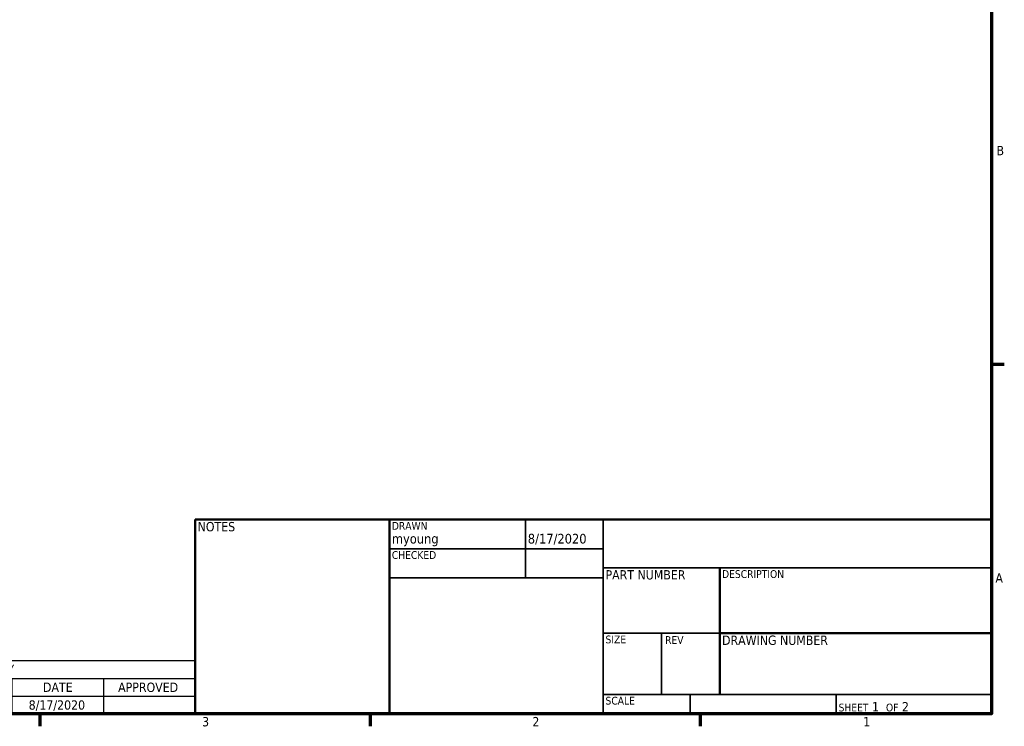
# Model space of a CAD drawing. Header units: inches. Extents: x 1 to 203, y 4 to 128.
# Tile 46 of 51: x 126 to 202, y 5 to 60. Entities that reach past the tile are written whole.
import ezdxf
from ezdxf.enums import TextEntityAlignment as Align

# ---------------------------------------------------------------- set-up
doc = ezdxf.new("R2010")
doc.units = ezdxf.units.IN
doc.header["$LTSCALE"] = 6
doc.header["$MEASUREMENT"] = 0
for name, color, linetype, lineweight in [('Border (ANSI)', 7, 'Continuous', 70), ('Symbol (ANSI)', 7, 'Continuous', 25), ('Title (ANSI)', 7, 'Continuous', 50)]:
    doc.layers.add(name, color=color, linetype=linetype, lineweight=lineweight)
doc.styles.add('Note Text (ANSI)', font='tahoma.ttf')
doc.styles.get("Standard").update_dxf_attribs({"font": 'tahoma.ttf'})
doc.styles.add('Text Style38', font='tahoma.ttf')
doc.styles.add('Text Style39', font='tahoma.ttf')

# ---------------------------------------------------------------- blocks, each defined once
blk = doc.blocks.new('Borders Default Border')
at = {"layer": 'Border (ANSI)'}
for p, q in [((33.5, 5.5), (33.66, 5.5)), ((21.25, 1), (21.25, 0.84)), ((25.5, 1), (25.5, 0.84)), ((29.75, 1), (29.75, 0.84))]:
    blk.add_line(p, q, dxfattribs=at)
at = {"layer": 'Border (ANSI)', "flags": 128}
blk.add_lwpolyline([(0.5, 1), (0.5, 21), (33.5, 21), (33.5, 1), (0.5, 1)], dxfattribs=at)
at = {"layer": 'Border (ANSI)', "char_height": 0.12, "attachment_point": 7, "style": 'Note Text (ANSI)'}
for s, insert in [('B', (33.563, 8.19)), ('A', (33.549, 2.69)), ('3', (23.338, 0.837)), ('2', (27.589, 0.84)), ('1', (31.848, 0.84))]:
    blk.add_mtext(s, dxfattribs=dict(at, insert=insert))
blk = doc.blocks.new('Title Blocks ECS Standard w Comments')
at = {"layer": 'Title (ANSI)'}
for p, q in [((2.182, 4.756), (2.182, 7.256)), ((2.182, 7.256), (4.682, 7.256)), ((4.682, 7.256), (4.682, 4.756)), ((12.432, 7.256), (4.682, 7.256)), ((4.682, 7.256), (4.682, 4.756)), ((12.432, 4.756), (12.432, 7.256)), ((8.932, 6.636), (8.932, 5.006)), ((8.932, 5.794), (12.432, 5.794)), ((4.682, 4.756), (2.182, 4.756)), ((4.682, 4.756), (12.432, 4.756))]:
    blk.add_line(p, q, dxfattribs=at)
at = {"layer": 'Title (ANSI)', "lineweight": 35}
for p, q in [((6.432, 6.506), (6.432, 7.256)), ((7.432, 4.756), (7.432, 7.256)), ((4.682, 6.881), (7.432, 6.881)), ((7.432, 6.636), (12.432, 6.636)), ((4.682, 6.506), (7.432, 6.506)), ((8.932, 5.794), (7.432, 5.794)), ((8.182, 5.006), (8.182, 5.794)), ((12.432, 5.006), (7.432, 5.006)), ((8.552, 5.006), (8.552, 4.756)), ((10.432, 5.006), (10.432, 4.756))]:
    blk.add_line(p, q, dxfattribs=at)
at = {"layer": 'Title (ANSI)', "style": 'Text Style38'}
for s, p in [('DRAWN', (4.712, 7.226)), ('CHECKED', (4.712, 6.851)), ('DESCRIPTION', (8.962, 6.606)), ('SIZE', (7.462, 5.764)), ('REV', (8.229, 5.757)), ('SCALE', (7.462, 4.976))]:
    blk.add_text(s, height=0.1, dxfattribs=at).set_placement(p, align=Align.TOP_LEFT)
at = {"layer": 'Title (ANSI)', "char_height": 0.12, "style": 'Note Text (ANSI)'}
for s, insert, attachment_point in [('\\fTahoma|b0|i0;NOTES', (2.212, 7.226), 1), ('\\fTahoma|b0|i0;PART NUMBER', (7.462, 6.606), 1), ('\\fTahoma|b0|i0;DRAWING NUMBER', (8.962, 5.764), 1), ('\\fTahoma|b0|i0;\\H0.1000;SHEET\\fTahoma|b0|i0;\\H0.1200; 1  \\fTahoma|b0|i0;\\H0.1000;OF\\fTahoma|b0|i0;\\H0.1200; 2 ', (10.462, 4.786), 7)]:
    blk.add_mtext(s, dxfattribs=dict(at, insert=insert, attachment_point=attachment_point))
at = {"layer": 'Title (ANSI)', "lineweight": 30, "flags": 63}
for tag, p in [('COMPANY', (9.932, 6.946)), ('Sheet_Size', (7.807, 5.381)), ('REVISION_NUMBER', (8.557, 5.381)), ('<DRAWING_NUMBER>', (10.682, 5.4))]:
    blk.add_attdef(tag, text='', height=0.24, dxfattribs=at).set_placement(p, align=Align.MIDDLE_CENTER)
for tag, height, p in [('COMMENTS', 0.12, (2.212, 7.006)), ('DESCRIPTION', 0.125, (8.962, 6.386))]:
    blk.add_attdef(tag, text='', height=height, dxfattribs=at).set_placement(p, align=Align.TOP_LEFT)
at = {"layer": 'Title (ANSI)', "style": 'Text Style39'}
for tag, p in [('AUTHOR', (4.712, 6.911)), ('CREATION_DATE', (6.462, 6.911)), ('CHECKED_BY', (4.712, 6.536)), ('CHECKED_DATE', (6.462, 6.536))]:
    blk.add_attdef(tag, text='', height=0.125, dxfattribs=at).set_placement(p, align=Align.BOTTOM_LEFT)
at = {"layer": 'Title (ANSI)', "lineweight": 30, "flags": 63}
blk.add_attdef('PART_NUMBER', text='', height=0.24, dxfattribs=at).set_placement((7.462, 6.223), align=Align.MIDDLE_LEFT)
blk.add_attdef('Initial_View_Scale', text='', height=0.12, dxfattribs=at).set_placement((8.522, 4.786), align=Align.BOTTOM_RIGHT)
blk = doc.blocks.new('REVISION HISTORY')
at = {"layer": 'Symbol (ANSI)'}
for p, q in [((17.344, 1.686), (23.25, 1.686)), ((17.344, 1.686), (17.344, 1.457)), ((23.25, 1.686), (23.25, 1.457)), ((17.344, 1.457), (23.25, 1.457)), ((17.344, 1.457), (17.344, 1.229)), ((18.526, 1.457), (18.526, 1.229)), ((19.707, 1.457), (19.707, 1.229)), ((20.888, 1.457), (20.888, 1.229)), ((22.069, 1.457), (22.069, 1.229)), ((23.25, 1.457), (23.25, 1.229)), ((17.344, 1.229), (23.25, 1.229)), ((17.344, 1.229), (17.344, 1)), ((18.526, 1.229), (18.526, 1)), ((19.707, 1.229), (19.707, 1)), ((20.888, 1.229), (20.888, 1)), ((22.069, 1.229), (22.069, 1)), ((23.25, 1.229), (23.25, 1)), ((17.344, 1), (23.25, 1))]:
    blk.add_line(p, q, dxfattribs=at)
at = {"layer": 'Symbol (ANSI)', "char_height": 0.12, "attachment_point": 7, "style": 'Note Text (ANSI)'}
for s, insert in [('REVISION HISTORY', (19.577, 1.509)), ('ZONE', (17.734, 1.28)), ('REV', (18.981, 1.283)), ('DESCRIPTION', (19.792, 1.28)), ('DATE', (21.29, 1.283)), ('APPROVED', (22.257, 1.28)), ('1', (19.089, 1.054)), ('8/17/2020', (21.106, 1.039))]:
    blk.add_mtext(s, dxfattribs=dict(at, insert=insert))

msp = doc.modelspace()

# ---------------------------------------------------------------- block references
at = {"xscale": 6, "yscale": 6, "zscale": 6}
msp.add_blockref('Borders Default Border', (0, 0), dxfattribs=at)
msp.add_blockref('Title Blocks ECS Standard w Comments', (126.41, -22.537), dxfattribs=at).add_auto_attribs({'AUTHOR': 'myoung', 'CREATION_DATE': '8/17/2020'})
at = {"layer": 'Symbol (ANSI)', "xscale": 6, "yscale": 6, "zscale": 6}
msp.add_blockref('REVISION HISTORY', (0, 0), dxfattribs=at)

doc.saveas('drawing.dxf')
